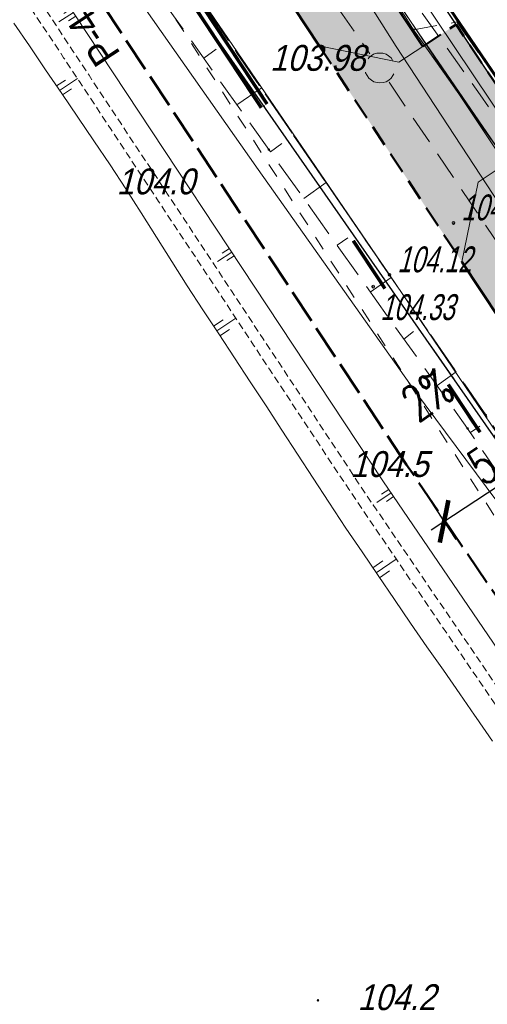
# Model space of a CAD drawing. Extents: x 6530721 to 6531385, y 5978377 to 5979143.
# Tile 71 of 146: x 6530928 to 6530944, y 5978803 to 5978837. Entities that reach past the tile are written whole.
import ezdxf

# ---------------------------------------------------------------- set-up
doc = ezdxf.new("R2010")
doc.units = 0
for name, pattern in [('AB_rokocin 2014-08-13 AC2004$0$0.5_0.5', [1, 0.5, -0.5]), ('AB_rokocin 2014-08-13 AC2004$0$1.0_0.5', [1.5, 1, -0.5]), ('AB_rokocin 2014-08-13 AC2004$0$1.5_0.5', [2, 1.5, -0.5]), ('AB_rokocin 2014-08-13 AC2004$0$823-500', [1.75, 1.25, -0.5]), ('AB_rokocin 2014-08-13 AC2004$0$l217_500', [2, 1.5, -0.5]), ('AB_rokocin 2014-08-13 AC2004$0$l219_500', [0]), ('ACAD_ISO02W100', [15, 12, -3]), ('DASHED2', [0.375, 0.25, -0.125]), ('HIDDEN', [0.375, 0.25, -0.125])]:
    doc.linetypes.add(name, pattern=pattern)
for name, color, linetype, lineweight in [('A-T-OŚ-LBAT-FILL', 7, 'Continuous', 15), ('A-T-OŚ-LR1-CUT', 7, 'Continuous', 15), ('AB-chodnik obrzeża', 30, 'Continuous', 40), ('AB-krawędzie', 7, 'ACAD_ISO02W100', 50), ('AB-krawężnik', 7, 'Continuous', 50), ('AB-krawężnik obniżony', 34, 'DASHED2', 50), ('AB-pobocze', 191, 'Continuous', 20), ('AB-wymiarowa', 7, 'Continuous', 30), ('AB-wyp.zjazd kostka betonowa', 191, 'Continuous', 15), ('AB-wyp.ścieżka', 31, 'Continuous', 15), ('AB-zjazd krawędzie', 130, 'Continuous', 18), ('AB_rokocin 2014-08-13 AC2004$0$217-Granica konturu klasyfikcyjnego', 7, 'Continuous', 18), ('AB_rokocin 2014-08-13 AC2004$0$218-Granica użytku', 7, 'Continuous', 18), ('AB_rokocin 2014-08-13 AC2004$0$219-Linia granicy', 7, 'Continuous', 18), ('AB_rokocin 2014-08-13 AC2004$0$820-Skarpa nieumocniona', 7, 'Continuous', 18), ('AB_rokocin 2014-08-13 AC2004$0$823-Szczyt skarpy nieumocninej', 7, 'Continuous', 18), ('AB_rokocin 2014-08-13 AC2004$0$824-Podnóże skarpy nieumocninej', 7, 'Continuous', 18), ('AB_rokocin 2014-08-13 AC2004$0$jezdnia (powierzchnia)', 7, 'Continuous', 18), ('AB_rokocin 2014-08-13 AC2004$0$krawężnik (linia)', 7, 'Continuous', 18), ('AB_rokocin 2014-08-13 AC2004$0$kółeczka', 1, 'Continuous', 18), ('AB_rokocin 2014-08-13 AC2004$0$ogrodzenie trwałe (linia)', 7, 'Continuous', 18), ('AB_rokocin 2014-08-13 AC2004$0$przewód elektroenergetyczny - projektowany (linia)-SE', 7, 'Continuous', 18), ('AB_rokocin 2014-08-13 AC2004$0$przewód gazowy (linia)-SG', 7, 'Continuous', 18), ('AB_rokocin 2014-08-13 AC2004$0$przewód kanalizacyjny - projektowany (linia)-SK', 7, 'Continuous', 18), ('AB_rokocin 2014-08-13 AC2004$0$przewód telekomunikacyjny (linia)-STPOD', 7, 'Continuous', 18), ('AB_rokocin 2014-08-13 AC2004$0$przewód wodociągowy (linia)-SW', 7, 'Continuous', 18), ('AB_rokocin 2014-08-13 AC2004$0$punkt wysokościowy naturalny', 7, 'Continuous', 18), ('AB_rokocin 2014-08-13 AC2004$0$punkt wysokościowy naturalny-Atr2', 7, 'Continuous', 18), ('AB_rokocin 2014-08-13 AC2004$0$punkt wysokościowy sztuczny', 7, 'Continuous', 18), ('AB_rokocin 2014-08-13 AC2004$0$punkt wysokościowy sztuczny-Atr2', 7, 'Continuous', 18), ('AB_rokocin 2014-08-13 AC2004$0$wysokosci_asfalt', 7, 'Continuous', 18), ('ARDPLAN-2D-LBAT', 7, 'Continuous', 18), ('ARDPLAN-2D-LR1', 7, 'HIDDEN', 18), ('ARDPLAN-2D-LR2', 7, 'HIDDEN', 18), ('asf', 7, 'Continuous', 18), ('płot', 1, 'Continuous', 18)]:
    doc.layers.add(name, color=color, linetype=linetype, lineweight=lineweight)
for name, color, linetype in [('gaOzPoziome', 7, 'Continuous'), ('zzz.gaHSDlugosc', 7, 'Continuous'), ('zzz.gaHSDodTekst', 7, 'Continuous'), ('zzz.gaHSKilometraz', 7, 'Continuous'), ('zzz.gaHSNazwa', 7, 'Continuous'), ('zzz.gaHSOpis', 7, 'Continuous'), ('zzz.gaHSStan', 7, 'Continuous'), ('zzz.gaHSTrasa', 7, 'Continuous')]:
    doc.layers.add(name, color=color, linetype=linetype)
doc.styles.add('2.5mm', font='simplex.shx', dxfattribs={"width": 0.7, "height": 1.25})
doc.styles.add('AB_rokocin 2014-08-13 AC2004$0$Standard', font='txt')
doc.styles.add('GA4-HS-TEXT', font='arial.ttf', dxfattribs={"width": 0.9})
doc.linetypes.add('AB_rokocin 2014-08-13 AC2004$0$902-500', pattern='A,3.75,0,[1,ksztalty.shx,S=0.5,R=0,X=0,Y=0],3.75', length=7.5)
doc.dimstyles.new('BINIO-25', dxfattribs={"dimscale": 0.5, "dimtxt": 1.25, "dimasz": 2.13, "dimexe": 1.5, "dimexo": 2, "dimgap": 0.5, "dimtad": 1, "dimdec": 1, "dimrnd": 0.0005, "dimzin": 4, "dimdsep": 46, "dimtxsty": '2.5mm', "dimblk": 'ARCHTICK', "dimcen": -5, "dimdle": 1.07, "dimclrd": 256, "dimclre": 256, "dimclrt": 256, "dimaunit": 2, "dimazin": 0, "dimtfac": 1, "dimtdec": 1, "dimtmove": 0, "dimatfit": 3, "dimldrblk": 'NONE', "dimfxl": 1.5, "dimtolj": 1, "dimlwd": -1, "dimlwe": -1, "dimarcsym": 0})

# ---------------------------------------------------------------- blocks, each defined once
blk = doc.blocks.new('_ArchTick')
at = {"color": 0, "linetype": 'ByBlock', "const_width": 0.15}
blk.add_lwpolyline([(-0.5, -0.5), (0.5, 0.5)], dxfattribs=at)
blk = doc.blocks.new('*D104')
at = {"layer": 'AB-wymiarowa'}
for p, q in [((6530946.287, 5978823.881), (6530947.444, 5978822.13)), ((6530941.996, 5978819.429), (6530947.477, 5978823.051)), ((6530941.699, 5978820.848), (6530942.856, 5978819.098))]:
    blk.add_line(p, q, dxfattribs=at)
at = {"layer": 'Defpoints', "color": 0}
for p in [(6530945.736, 5978824.715), (6530947.03, 5978822.756), (6530941.147, 5978821.683)]:
    blk.add_point(p, dxfattribs=at)
at = {"layer": 'AB-wymiarowa', "xscale": 1.065, "yscale": 1.065, "zscale": 1.065}
for p, rotation in [((6530947.03, 5978822.756), 33.45900924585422), ((6530942.442, 5978819.724), 213.4590092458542)]:
    blk.add_blockref('_ArchTick', p, dxfattribs=dict(at, rotation=rotation))
at = {"layer": 'AB-wymiarowa', "insert": (6530944.254, 5978821.97), "char_height": 1.25, "attachment_point": 5, "rotation": 33.459, "style": '2.5mm'}
blk.add_mtext('\\A1;5.5', dxfattribs=at)
blk = doc.blocks.new('_None')
blk = doc.blocks.new('Slope Pattern - Lines - Short')
for p, q in [((0, 25), (50, 25)), ((0, 0), (100, 0)), ((0, -25), (50, -25))]:
    blk.add_line(p, q)
blk.add_point((125, 0))
blk = doc.blocks.new('Slope Pattern - Lines')
for p, q in [((0, 25), (50, 25)), ((0, 0), (100, 0)), ((0, -25), (50, -25))]:
    blk.add_line(p, q)
blk = doc.blocks.new('gaHSPos')
at = {"color": 0, "linetype": 'Continuous', "lineweight": 0}
blk.add_point((0, 0), dxfattribs=at)
blk = doc.blocks.new('z.ga4.HSL-desc')
at = {"layer": 'zzz.gaHSDlugosc', "style": 'GA4-HS-TEXT', "width": 0.9}
blk.add_attdef('LENGTH', (6.026, 0.4), '', height=1, dxfattribs=at)
at = {"layer": 'zzz.gaHSDodTekst', "style": 'GA4-HS-TEXT', "width": 0.9, "flags": 1}
blk.add_attdef('ADDTEXT', (0, -2.744), '', height=1, dxfattribs=at)
at = {"layer": 'zzz.gaHSKilometraz', "style": 'GA4-HS-TEXT', "width": 0.9, "flags": 1}
blk.add_attdef('POSITION', (0, -5.695), '', height=1, dxfattribs=at)
at = {"layer": 'zzz.gaHSNazwa', "style": 'GA4-HS-TEXT', "width": 0.9}
blk.add_attdef('NAME', (0, 0.4), '', height=1, dxfattribs=at)
at = {"layer": 'zzz.gaHSStan', "style": 'GA4-HS-TEXT', "width": 0.9}
blk.add_attdef('STATE', (0, -1.356), '', height=1, dxfattribs=at)
at = {"layer": 'zzz.gaHSTrasa', "style": 'GA4-HS-TEXT', "width": 0.9, "flags": 1}
blk.add_attdef('ROUTE', (0, -4.27), '', height=1, dxfattribs=at)
blk = doc.blocks.new('AB_rokocin 2014-08-13 AC2004$0$WSP')
at = {"layer": 'AB_rokocin 2014-08-13 AC2004$0$kółeczka', "color": 0, "linetype": 'Continuous'}
blk.add_circle((0, 0), 0.1, dxfattribs=at)
blk = doc.blocks.new('AB_rokocin 2014-08-13 AC2004$0$PW01')
at = {"linetype": 'Continuous', "lineweight": 13}
h = blk.add_hatch(color=0, dxfattribs=at)
edge = h.paths.add_edge_path()
edge.add_arc((0, 0), 0.045, 0, 360)
blk = doc.blocks.new('AB_rokocin 2014-08-13 AC2004$0$PW02')
at = {"linetype": 'Continuous', "lineweight": 13}
h = blk.add_hatch(color=0, dxfattribs=at)
edge = h.paths.add_edge_path()
edge.add_arc((0, 0), 0.045, 0, 360)
blk = doc.blocks.new('AB_rokocin 2014-08-13 AC2004')
at = {"layer": 'AB_rokocin 2014-08-13 AC2004$0$217-Granica konturu klasyfikcyjnego', "color": 3, "linetype": 'AB_rokocin 2014-08-13 AC2004$0$l217_500', "lineweight": 18, "flags": 128}
for points in [[(6530928.05, 5978859.26), (6530947.91, 5978829.44)], [(6530928.05, 5978859.26), (6530947.91, 5978829.44)], [(6530922.5, 5978853.8), (6530986.03, 5978762.59)], [(6530922.5, 5978853.8), (6530986.03, 5978762.59)]]:
    blk.add_lwpolyline(points, dxfattribs=at)
at = {"layer": 'AB_rokocin 2014-08-13 AC2004$0$218-Granica użytku', "color": 7, "linetype": 'AB_rokocin 2014-08-13 AC2004$0$0.5_0.5', "lineweight": 18, "flags": 128}
blk.add_lwpolyline([(6531001.17, 5978721.69), (6531000.63, 5978732.43), (6530996.15, 5978739.32), (6530984.93, 5978759.47), (6530975.19, 5978775.23), (6530966.02, 5978789.33), (6530947.12, 5978815.35), (6530930.04, 5978841.98), (6530914.21, 5978864.57), (6530909.23, 5978867.86), (6530906.17, 5978863.28), (6530898.76, 5978839.04), (6530885.52, 5978810.89), (6530874.76, 5978788), (6530855.37, 5978751.06), (6530836.1, 5978722.27), (6530827.283, 5978708.346)], dxfattribs=at)
at = {"layer": 'AB_rokocin 2014-08-13 AC2004$0$219-Linia granicy', "color": 92, "linetype": 'AB_rokocin 2014-08-13 AC2004$0$l219_500', "lineweight": 30, "flags": 128}
for points in [[(6530947.91, 5978829.44), (6530928.05, 5978859.26)], [(6530947.91, 5978829.44), (6530928.05, 5978859.26)], [(6530986.03, 5978762.59), (6530922.5, 5978853.8)], [(6530986.03, 5978762.59), (6530922.5, 5978853.8)]]:
    blk.add_lwpolyline(points, dxfattribs=at)
at = {"layer": 'AB_rokocin 2014-08-13 AC2004$0$820-Skarpa nieumocniona', "color": 252, "linetype": 'Continuous', "lineweight": 18}
for p, q in [((6530934.08, 5978835.85), (6530934.51, 5978836.16)), ((6530935.23, 5978834.23), (6530936.07, 5978834.81)), ((6530936.4, 5978832.59), (6530936.79, 5978832.88)), ((6530937.56, 5978830.96), (6530938.34, 5978831.52)), ((6530938.72, 5978829.34), (6530939.09, 5978829.6)), ((6530939.87, 5978827.71), (6530940.6, 5978828.22)), ((6530941.04, 5978826.07), (6530941.38, 5978826.33)), ((6530942.2, 5978824.45), (6530942.86, 5978824.93)), ((6530943.36, 5978822.82), (6530943.69, 5978823.04))]:
    blk.add_line(p, q, dxfattribs=at)
at = {"layer": 'AB_rokocin 2014-08-13 AC2004$0$823-Szczyt skarpy nieumocninej', "color": 252, "linetype": 'AB_rokocin 2014-08-13 AC2004$0$823-500', "lineweight": 18, "flags": 128}
blk.add_lwpolyline([(6530988.33, 5978757.96), (6530983.21, 5978763.51), (6530978.65, 5978770.55), (6530967.23, 5978787.89), (6530956.09, 5978804.01), (6530943.26, 5978822.96), (6530931.12, 5978839.99), (6530922.44, 5978852.55), (6530920.27, 5978857.62)], dxfattribs=at)
at = {"layer": 'AB_rokocin 2014-08-13 AC2004$0$824-Podnóże skarpy nieumocninej', "color": 252, "linetype": 'AB_rokocin 2014-08-13 AC2004$0$823-500', "lineweight": 18, "flags": 128}
blk.add_lwpolyline([(6530920.27, 5978857.62), (6530923.54, 5978853.19), (6530932.03, 5978840.69), (6530943.89, 5978823.43), (6530955.81, 5978806), (6530967.75, 5978788.45), (6530979.36, 5978771.32), (6530984.23, 5978764.08), (6530988.33, 5978757.96)], dxfattribs=at)
at = {"layer": 'AB_rokocin 2014-08-13 AC2004$0$jezdnia (powierzchnia)', "color": 252, "linetype": 'AB_rokocin 2014-08-13 AC2004$0$1.5_0.5', "lineweight": 18, "flags": 128}
blk.add_lwpolyline([(6530945.91, 5978832.8), (6530945.4, 5978831.16), (6530941.38, 5978836.84), (6530942.89, 5978837.11)], close=True, dxfattribs=at)
at = {"layer": 'AB_rokocin 2014-08-13 AC2004$0$krawężnik (linia)', "color": 252, "linetype": 'Continuous', "lineweight": 18, "flags": 128}
blk.add_lwpolyline([(6530968.42, 5978797.31), (6530960.29, 5978809.3), (6530948.44, 5978826.56), (6530945.4, 5978831.16), (6530941.38, 5978836.84), (6530941.09, 5978837.3), (6530939.37, 5978839.8), (6530936.52, 5978843.92), (6530926.51, 5978858.56), (6530923.56, 5978862.99), (6530921.84, 5978865.84), (6530921.21, 5978867.48), (6530921.26, 5978868.97), (6530921.55, 5978869.93), (6530922.88, 5978871.39), (6530924.47, 5978872.25), (6530926.61, 5978872.9)], dxfattribs=at)
at = {"layer": 'AB_rokocin 2014-08-13 AC2004$0$krawężnik (linia)', "color": 252, "linetype": 'AB_rokocin 2014-08-13 AC2004$0$1.5_0.5', "lineweight": 18, "flags": 128}
blk.add_lwpolyline([(6531298.927, 5978448.648), (6531287.37, 5978458.4), (6531270.37, 5978472.52), (6531253.02, 5978487.1), (6531235.13, 5978502.07), (6531218, 5978516.55), (6531200.82, 5978530.83), (6531185.47, 5978543.6), (6531169.49, 5978556.94), (6531153.58, 5978570.32), (6531137.12, 5978583.98), (6531120.57, 5978598.02), (6531104.7, 5978612.02), (6531087.1, 5978628.88), (6531072.14, 5978644.66), (6531057.88, 5978660.99), (6531044.81, 5978677.43), (6531031.41, 5978696.08), (6531019.33, 5978713.34), (6531007.09, 5978730.85), (6530994.02, 5978749.9), (6530984.23, 5978764.08), (6530979.36, 5978771.32), (6530967.75, 5978788.45), (6530955.81, 5978806), (6530943.89, 5978823.43), (6530932.03, 5978840.69), (6530923.54, 5978853.19), (6530919.06, 5978859.93)], dxfattribs=at)
at = {"layer": 'AB_rokocin 2014-08-13 AC2004$0$kółeczka', "color": 7, "linetype": 'ByBlock'}
for p in [(6530942.771, 5978830.115, 104.181), (6530942.771, 5978830.115, 104.181), (6530942.771, 5978830.115, 104.181), (6530940.543, 5978828.306, 104.123), (6530940.543, 5978828.306, 104.123), (6530940.543, 5978828.306, 104.123), (6530939.972, 5978827.899, 104.327), (6530939.972, 5978827.899, 104.327), (6530939.972, 5978827.899, 104.327)]:
    blk.add_point(p, dxfattribs=at)
at = {"layer": 'AB_rokocin 2014-08-13 AC2004$0$kółeczka', "color": 1, "linetype": 'ByBlock'}
for p in [(6530942.771, 5978830.115, 104.181), (6530940.543, 5978828.306, 104.123), (6530939.972, 5978827.899, 104.327)]:
    blk.add_point(p, dxfattribs=at)
at = {"layer": 'AB_rokocin 2014-08-13 AC2004$0$ogrodzenie trwałe (linia)', "color": 252, "linetype": 'AB_rokocin 2014-08-13 AC2004$0$902-500', "lineweight": 35, "flags": 128}
blk.add_lwpolyline([(6530964.45, 5978829.58), (6530947.67, 5978830.22), (6530927.87, 5978859.31), (6530931.25, 5978869.99), (6530948.89, 5978869.56), (6530954.01, 5978869.17), (6530955.16, 5978869.11), (6530966.99, 5978869.23)], dxfattribs=at)
at = {"layer": 'AB_rokocin 2014-08-13 AC2004$0$przewód elektroenergetyczny - projektowany (linia)-SE', "color": 1, "linetype": 'AB_rokocin 2014-08-13 AC2004$0$1.0_0.5', "lineweight": 18, "flags": 128}
blk.add_lwpolyline([(6530826.972, 5978708.68), (6530827.24, 5978709.09), (6530834.58, 5978722.01), (6530844.3, 5978737.61), (6530851.06, 5978748.63), (6530857.75, 5978759.14), (6530864.58, 5978771.22), (6530872.94, 5978786.68), (6530885.26, 5978812.96), (6530898.25, 5978841.23), (6530902.68, 5978856.6), (6530904.26, 5978865.5), (6530895.64, 5978867.12), (6530896.81, 5978878.73), (6530897.37, 5978886.45), (6530914.59, 5978888.09), (6530916.6, 5978883.13), (6530918.66, 5978878.97), (6530922.67, 5978870.07), (6530922.8, 5978868.04), (6530926.81, 5978860.82), (6530928.6, 5978857.83), (6530930.08, 5978855.53), (6530931.41, 5978853.22), (6530934.81, 5978847.74), (6530938.18, 5978842.74), (6530940.61, 5978838.92), (6530943.7, 5978834.57), (6530946.08, 5978831.07), (6530948, 5978828.22), (6530952.41, 5978821.5), (6530956.94, 5978815.04), (6530960.54, 5978809.91), (6530964.29, 5978804.42), (6530967.77, 5978799.56), (6530971.05, 5978794.9), (6530973.84, 5978790.63), (6530976.58, 5978786.57), (6530980.58, 5978780.71), (6530982.7, 5978777.62), (6530985.22, 5978773.81), (6530988.34, 5978769.04), (6530989.92, 5978766.7), (6530990.46, 5978765.93), (6530990.37, 5978765.15), (6530991.83, 5978763.13), (6530996.06, 5978757.13), (6530999.57, 5978752.09), (6531000.82, 5978750.32), (6531001.94, 5978748.65), (6531002.55, 5978747.77), (6531005.3, 5978743.83), (6531008.21, 5978739.6), (6531012.63, 5978733.34), (6531017.03, 5978727.14), (6531023.63, 5978717.51), (6531029.4, 5978709.03), (6531033.24, 5978703.44), (6531036.36, 5978699.89), (6531039.9, 5978695.78), (6531042.87, 5978692.37), (6531049.22, 5978685.3), (6531061.9, 5978670.96), (6531061.63, 5978668.76), (6531063.68, 5978666.4), (6531066.09, 5978666.33), (6531071.01, 5978660.91), (6531074.47, 5978660.91), (6531079.98, 5978654.09), (6531082.92, 5978659.36), (6531086.03, 5978664.59), (6531092.01, 5978675.8), (6531094.55, 5978679.72)], dxfattribs=at)
at = {"layer": 'AB_rokocin 2014-08-13 AC2004$0$przewód gazowy (linia)-SG', "color": 40, "linetype": 'Continuous', "lineweight": 18, "flags": 128}
blk.add_lwpolyline([(6530917.66, 5978879.08), (6530921.71, 5978869.08), (6530932.16, 5978851), (6530933.74, 5978849.77), (6530947.33, 5978829.49), (6530959.25, 5978813.3), (6530969.03, 5978797.78), (6530981.01, 5978779.69), (6530991.51, 5978764.72), (6530995.77, 5978763.22), (6530996.08, 5978762.53)], dxfattribs=at)
at = {"layer": 'AB_rokocin 2014-08-13 AC2004$0$przewód kanalizacyjny - projektowany (linia)-SK', "color": 32, "linetype": 'AB_rokocin 2014-08-13 AC2004$0$1.0_0.5', "lineweight": 18, "flags": 128}
for points in [[(6530914.7, 5978872.05), (6530939.86, 5978836)], [(6530940.53, 5978835.01), (6530968.59, 5978793.43)]]:
    blk.add_lwpolyline(points, dxfattribs=at)
blk.add_lwpolyline([(6530940.52, 5978835.09), (6530940.43, 5978835.03), (6530940.32, 5978835), (6530940.21, 5978834.99), (6530940.11, 5978835), (6530940, 5978835.03), (6530939.91, 5978835.09), (6530939.82, 5978835.16), (6530939.76, 5978835.25), (6530939.71, 5978835.34), (6530939.69, 5978835.45), (6530939.69, 5978835.56), (6530939.71, 5978835.67), (6530939.76, 5978835.77), (6530939.82, 5978835.86), (6530939.9, 5978835.93), (6530939.99, 5978835.99), (6530940.1, 5978836.02), (6530940.21, 5978836.03), (6530940.31, 5978836.02), (6530940.42, 5978835.99), (6530940.51, 5978835.93), (6530940.6, 5978835.86), (6530940.66, 5978835.77), (6530940.71, 5978835.68), (6530940.73, 5978835.57), (6530940.73, 5978835.46), (6530940.71, 5978835.35), (6530940.66, 5978835.25), (6530940.6, 5978835.16)], close=True, dxfattribs=at)
at = {"layer": 'AB_rokocin 2014-08-13 AC2004$0$przewód telekomunikacyjny (linia)-STPOD', "color": 30, "linetype": 'Continuous', "lineweight": 18, "flags": 128}
for points in [[(6530923.16, 5978880.61), (6530923.82, 5978879.37), (6530926.28, 5978877.71), (6530925.93, 5978873.76), (6530925.8, 5978872.42), (6530922.73, 5978870.8), (6530921.33, 5978867.36), (6530924.83, 5978861.42), (6530928.69, 5978855.45), (6530933.25, 5978847.93), (6530936.76, 5978842.69), (6530937.1, 5978842.08), (6530940.77, 5978836.26), (6530946.42, 5978827.64), (6530949.95, 5978822.4), (6530954.02, 5978816.06), (6530959.42, 5978808.41), (6530965.43, 5978799.83)], [(6530895.35, 5978871.1), (6530902.15, 5978870.24), (6530904.52, 5978870.08), (6530911.46, 5978871.26), (6530917.23, 5978862.73), (6530921.18, 5978856.12), (6530926.27, 5978848.67), (6530930.07, 5978842.98), (6530931.17, 5978838.82), (6530935.97, 5978831.97), (6530941.45, 5978824.23), (6530948.49, 5978814.76), (6530955.77, 5978804.1), (6530961.97, 5978795.05)]]:
    blk.add_lwpolyline(points, dxfattribs=at)
at = {"layer": 'AB_rokocin 2014-08-13 AC2004$0$przewód wodociągowy (linia)-SW', "color": 5, "linetype": 'Continuous', "lineweight": 18, "flags": 128}
blk.add_lwpolyline([(6530970.65, 5978794.9), (6530964.66, 5978803.3), (6530958.51, 5978811.95), (6530950.57, 5978823.29), (6530947.39, 5978827.95), (6530933.92, 5978848.21), (6530926.83, 5978859.72), (6530922.66, 5978866.71), (6530922.02, 5978868.47), (6530921.28, 5978869.83)], dxfattribs=at)
at = {"layer": 'AB_rokocin 2014-08-13 AC2004$0$kółeczka', "color": 252, "linetype": 'Continuous', "xscale": 0.5, "yscale": 0.5, "zscale": 0.5}
for p in [(6530942.771, 5978830.115), (6530940.543, 5978828.306), (6530939.972, 5978827.899)]:
    blk.add_blockref('AB_rokocin 2014-08-13 AC2004$0$WSP', p, dxfattribs=at)
at = {"layer": 'AB_rokocin 2014-08-13 AC2004$0$punkt wysokościowy naturalny', "color": 7, "linetype": 'Continuous', "lineweight": 13}
for p in [(6530936.34, 5978832.67), (6530943.26, 5978822.96), (6530938.05, 5978803.05)]:
    blk.add_blockref('AB_rokocin 2014-08-13 AC2004$0$PW01', p, dxfattribs=at)
at = {"layer": 'AB_rokocin 2014-08-13 AC2004$0$punkt wysokościowy sztuczny', "color": 7, "linetype": 'Continuous', "lineweight": 13}
for p, rotation in [((6530941.38, 5978836.84), 0.068), ((6530943.89, 5978823.43), 359.9850000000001)]:
    blk.add_blockref('AB_rokocin 2014-08-13 AC2004$0$PW02', p, dxfattribs=dict(at, rotation=rotation))
at = {"layer": 'AB_rokocin 2014-08-13 AC2004$0$punkt wysokościowy naturalny-Atr2', "color": 252, "linetype": 'ByBlock', "lineweight": 20, "style": 'AB_rokocin 2014-08-13 AC2004$0$Standard', "oblique": 15, "width": 0.9}
for s, p in [('104.0', (6530931.04, 5978831.11)), ('104.5', (6530939.18, 5978821.27)), ('104.2', (6530939.43, 5978802.71))]:
    blk.add_text(s, height=0.9, dxfattribs=at).set_placement(p)
at = {"layer": 'AB_rokocin 2014-08-13 AC2004$0$punkt wysokościowy sztuczny-Atr2', "color": 252, "linetype": 'ByBlock', "lineweight": 20, "style": 'AB_rokocin 2014-08-13 AC2004$0$Standard', "oblique": 15, "width": 0.9}
blk.add_text('103.98', height=0.9, dxfattribs=at).set_placement((6530936.38, 5978835.41))
at = {"layer": 'AB_rokocin 2014-08-13 AC2004$0$wysokosci_asfalt', "color": 252, "linetype": 'ByBlock', "lineweight": 20, "style": 'AB_rokocin 2014-08-13 AC2004$0$Standard', "oblique": 15, "width": 0.7}
for s, p in [('104.18', (6530943.041, 5978830.205)), ('104.12', (6530940.813, 5978828.396)), ('104.33', (6530940.22, 5978826.733))]:
    blk.add_text(s, height=0.9, dxfattribs=at).set_placement(p)

msp = doc.modelspace()

# ---------------------------------------------------------------- hatches: boundary and pattern name
at = {"layer": 'AB-wyp.zjazd kostka betonowa'}
msp.add_hatch(color=256, dxfattribs=at).paths.add_polyline_path([(6530942.859, 5978837.024), (6530940.868, 5978835.709), (6530938.096, 5978836.275), (6530943.059, 5978828.766), (6530943.624, 5978831.537), (6530945.63, 5978832.863)])
at = {"layer": 'AB-wyp.ścieżka'}
h = msp.add_hatch(color=256, dxfattribs=at)
h.paths.add_polyline_path([(6530925.785, 5978871.196, -0.029735), (6530932.469, 5978871.237), (6530935.821, 5978871.058), (6530935.901, 5978872.555), (6530932.549, 5978872.734, 0.033904), (6530924.727, 5978872.621, 0.350869), (6530919.278, 5978867.471), (6530922.854, 5978862.061, -0.414214), (6530922.429, 5978859.982), (6530938.096, 5978836.275), (6530940.868, 5978835.709), (6530941.702, 5978836.26), (6530922.71, 5978864.999, -0.575615)])
h.paths.add_polyline_path([(6530919.278, 5978867.471, 0.182676), (6530920.214, 5978863.334), (6530922.429, 5978859.982, 0.414214), (6530922.854, 5978862.061)])
msp.add_hatch(color=256, dxfattribs=at).paths.add_polyline_path([(6530948.194, 5978826.437), (6530944.459, 5978832.089), (6530943.624, 5978831.537), (6530943.059, 5978828.766), (6530945.703, 5978824.764), (6530965.032, 5978796.413), (6530967.811, 5978795.887), (6530968.637, 5978796.451)])

# ---------------------------------------------------------------- next in the draw order: block references
at = {"layer": 'AB-wymiarowa'}
msp.add_blockref('AB_rokocin 2014-08-13 AC2004', (0, 0), dxfattribs=at)

# ---------------------------------------------------------------- next in the draw order: linework, layer by layer
at = {"layer": 'AB-chodnik obrzeża'}
msp.add_line((6530941.702, 5978836.26), (6530922.71, 5978864.999), dxfattribs=at)
at = {"layer": 'AB-krawędzie', "ltscale": 0.1}
msp.add_lwpolyline([(6531003.048, 5978731.188), (6530991.329, 5978748.077), (6530977.728, 5978768.027), (6530941.136, 5978821.699), (6530928.17, 5978841.32), (6530922.634, 5978849.075)], dxfattribs=at)
at = {"layer": 'AB-krawężnik', "flags": 128}
for points in [[(6530938.096, 5978836.275), (6530926.013, 5978854.559)], [(6530965.032, 5978796.413), (6530945.703, 5978824.764), (6530943.059, 5978828.766)]]:
    msp.add_lwpolyline(points, dxfattribs=at)
at = {"layer": 'AB-krawężnik obniżony', "ltscale": 3, "flags": 128}
for points in [[(6530941.702, 5978836.26), (6530942.859, 5978837.024), (6530945.63, 5978832.863), (6530944.459, 5978832.089)], [(6530938.096, 5978836.275), (6530943.059, 5978828.766)]]:
    msp.add_lwpolyline(points, dxfattribs=at)
at = {"layer": 'AB-pobocze', "ltscale": 3}
msp.add_lwpolyline([(6530981.469, 5978760.765), (6530976.902, 5978767.464), (6530940.306, 5978821.142), (6530927.345, 5978840.754), (6530923.714, 5978845.841, 0.089953), (6530922.178, 5978847.334), (6530910.285, 5978855.332)], format="xyb", dxfattribs=at)
at = {"layer": 'AB-zjazd krawędzie', "ltscale": 3, "flags": 128}
for points in [[(6530938.096, 5978836.275), (6530940.868, 5978835.709), (6530941.702, 5978836.26)], [(6530944.459, 5978832.089), (6530943.624, 5978831.537), (6530943.059, 5978828.766)]]:
    msp.add_lwpolyline(points, dxfattribs=at)
at = {"layer": 'ARDPLAN-2D-LBAT', "flags": 128}
msp.add_lwpolyline([(6530944.129, 5978812.076), (6530943.559, 5978812.898), (6530943.5, 5978812.982), (6530942.988, 5978813.719), (6530942.417, 5978814.54), (6530941.846, 5978815.361), (6530941.276, 5978816.183), (6530940.713, 5978817.009), (6530940.149, 5978817.835), (6530939.584, 5978818.66), (6530939.024, 5978819.488), (6530938.429, 5978820.393), (6530937.883, 5978821.231), (6530937.336, 5978822.068), (6530936.789, 5978822.905), (6530936.242, 5978823.742), (6530935.694, 5978824.578), (6530935.145, 5978825.414), (6530934.596, 5978826.25), (6530934.046, 5978827.085), (6530933.498, 5978827.922), (6530932.965, 5978828.768), (6530932.432, 5978829.615), (6530931.898, 5978830.461), (6530931.364, 5978831.306), (6530930.811, 5978832.139), (6530930.25, 5978832.968), (6530929.689, 5978833.796), (6530929.128, 5978834.623), (6530928.566, 5978835.45), (6530928.003, 5978836.277), (6530927.463, 5978837.07)], dxfattribs=at)
at = {"layer": 'ARDPLAN-2D-LR1', "flags": 128}
msp.add_lwpolyline([(6530974.761, 5978769.273), (6530952.442, 5978802.01), (6530951.878, 5978802.836), (6530951.315, 5978803.662), (6530950.752, 5978804.489), (6530950.189, 5978805.315), (6530949.625, 5978806.141), (6530949.062, 5978806.967), (6530948.499, 5978807.794), (6530947.935, 5978808.62), (6530947.372, 5978809.446), (6530946.809, 5978810.272), (6530946.245, 5978811.099), (6530945.682, 5978811.925), (6530945.119, 5978812.751), (6530944.555, 5978813.577), (6530944.498, 5978813.662), (6530943.992, 5978814.404), (6530943.429, 5978815.23), (6530942.866, 5978816.056), (6530942.302, 5978816.882), (6530941.739, 5978817.708), (6530941.176, 5978818.535), (6530940.612, 5978819.361), (6530940.049, 5978820.187), (6530939.454, 5978821.07), (6530938.903, 5978821.905), (6530938.351, 5978822.739), (6530937.8, 5978823.573), (6530937.249, 5978824.408), (6530936.697, 5978825.242), (6530936.146, 5978826.076), (6530935.595, 5978826.91), (6530935.043, 5978827.745), (6530934.492, 5978828.579), (6530933.941, 5978829.413), (6530933.389, 5978830.248), (6530932.838, 5978831.082), (6530932.287, 5978831.916), (6530931.735, 5978832.75), (6530931.184, 5978833.585), (6530930.633, 5978834.419), (6530930.081, 5978835.253), (6530929.53, 5978836.087), (6530928.979, 5978836.922), (6530923.77, 5978844.804, 0.09903), (6530922.112, 5978846.475), (6530909.866, 5978854.71)], format="xyb", dxfattribs=at)
at = {"layer": 'ARDPLAN-2D-LR2', "flags": 128}
msp.add_lwpolyline([(6530974.43, 5978769.048), (6530952.111, 5978801.784), (6530951.548, 5978802.611), (6530950.985, 5978803.437), (6530950.421, 5978804.263), (6530949.858, 5978805.089), (6530949.295, 5978805.916), (6530948.731, 5978806.742), (6530948.168, 5978807.568), (6530947.605, 5978808.394), (6530947.041, 5978809.221), (6530946.478, 5978810.047), (6530945.915, 5978810.873), (6530945.352, 5978811.699), (6530944.788, 5978812.526), (6530944.225, 5978813.352), (6530944.167, 5978813.437), (6530943.662, 5978814.178), (6530943.098, 5978815.004), (6530942.535, 5978815.831), (6530941.972, 5978816.657), (6530941.408, 5978817.483), (6530940.845, 5978818.309), (6530940.282, 5978819.136), (6530939.718, 5978819.962), (6530939.12, 5978820.85), (6530938.569, 5978821.684), (6530938.018, 5978822.518), (6530937.466, 5978823.353), (6530936.915, 5978824.187), (6530936.364, 5978825.021), (6530935.812, 5978825.856), (6530935.261, 5978826.69), (6530934.71, 5978827.524), (6530934.158, 5978828.358), (6530933.607, 5978829.193), (6530933.056, 5978830.027), (6530932.504, 5978830.861), (6530931.953, 5978831.696), (6530931.402, 5978832.53), (6530930.85, 5978833.364), (6530930.299, 5978834.198), (6530929.748, 5978835.033), (6530929.196, 5978835.867), (6530928.645, 5978836.701), (6530924.955, 5978842.285, 0.297329), (6530918.939, 5978844.891), (6530906.851, 5978842.826)], format="xyb", dxfattribs=at)
at = {"layer": 'asf', "lineweight": 18, "flags": 128}
for points in [[(6530969.092, 5978796.77), (6530961.513, 5978807.977), (6530952.943, 5978820.244), (6530944.911, 5978831.819), (6530936.92, 5978843.495), (6530928.867, 5978855.223), (6530923.572, 5978862.993), (6530921.482, 5978866.489), (6530921.119, 5978867.999), (6530921.272, 5978869.199), (6530921.828, 5978870.433), (6530922.526, 5978871.179), (6530923.732, 5978871.96), (6530925.14, 5978872.521), (6530927.179, 5978872.72), (6530927.173, 5978871.257), (6530925.602, 5978871.125), (6530924.191, 5978870.564), (6530923.442, 5978870.138), (6530922.708, 5978869.139), (6530922.591, 5978868.159), (6530922.891, 5978867.004), (6530924.779, 5978863.857)], [(6530965.463, 5978791.775), (6530956.703, 5978804.68), (6530948.479, 5978816.616), (6530940.543, 5978828.306), (6530932.354, 5978840.3), (6530924.641, 5978851.771), (6530916.623, 5978865.335), (6530916.124, 5978866.306), (6530912.422, 5978871.929), (6530906.817, 5978870.941), (6530904.531, 5978869.019), (6530903.046, 5978866.07), (6530901.338, 5978858.407), (6530897.148, 5978841.721), (6530890.423, 5978826.448)]]:
    msp.add_lwpolyline(points, dxfattribs=at)
at = {"layer": 'gaOzPoziome', "color": 7, "const_width": 0.12, "flags": 128}
for points in [[(6530936.279, 5978834.254), (6530925.253, 5978850.94)], [(6530936.079, 5978834.122), (6530925.052, 5978850.807)], [(6530940.382, 5978827.829), (6530939.279, 5978829.497)], [(6530943.696, 5978822.827), (6530943.42, 5978823.232), (6530942.587, 5978824.492)]]:
    msp.add_lwpolyline(points, dxfattribs=at)
at = {"layer": 'płot', "lineweight": 18, "flags": 128}
msp.add_lwpolyline([(6530929.827, 5978856.272), (6530937.918, 5978844.469), (6530945.94, 5978832.668), (6530953.859, 5978820.973), (6530962.245, 5978808.571), (6530969.91, 5978797.159), (6530972.295, 5978798.946), (6530975.258, 5978794.679), (6530972.691, 5978792.801), (6530977.145, 5978786.318), (6530990.852, 5978766.062), (6531000.881, 5978751.986), (6531008.371, 5978741.391), (6531012.8, 5978734.972), (6531015.902, 5978730.494), (6531033.647, 5978704.66), (6531039.258, 5978698.41), (6531045.264, 5978691.76), (6531051.142, 5978685.041), (6531057.333, 5978678.356), (6531065.683, 5978669.08), (6531071.733, 5978662.18), (6531077.012, 5978662.707)], dxfattribs=at)

# ---------------------------------------------------------------- next in the draw order: block references
at = {"layer": 'A-T-OŚ-LBAT-FILL'}
for p, xscale, yscale, rotation in [((6530929.056, 5978834.728), 0.007444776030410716, 0.007444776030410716, 33.45900921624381), ((6530934.526, 5978826.356), 0.007973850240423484, 0.007973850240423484, 33.45900923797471), ((6530940.077, 5978817.939), 0.008430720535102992, 0.008430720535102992, 34.28484967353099)]:
    msp.add_blockref('Slope Pattern - Lines', p, dxfattribs=dict(at, xscale=xscale, yscale=yscale, rotation=rotation))
at = {"layer": 'A-T-OŚ-LR1-CUT'}
for p, xscale, yscale, rotation in [((6530929.534, 5978837.441), 0.005999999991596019, 0.005999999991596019, 213.4590092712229), ((6530935.048, 5978829.098), 0.005999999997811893, 0.005999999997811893, 213.4590092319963), ((6530940.598, 5978820.715), 0.005999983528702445, 0.005999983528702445, 214.2848495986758)]:
    msp.add_blockref('Slope Pattern - Lines - Short', p, dxfattribs=dict(at, xscale=xscale, yscale=yscale, rotation=rotation))
at = {"layer": 'gaOzPoziome', "color": 7, "lineweight": 0}
msp.add_blockref('gaHSPos', (6530936.179, 5978834.188), dxfattribs=at)
msp.add_blockref('gaHSPos', (6530936.179, 5978834.188), dxfattribs=at)
at = {"layer": 'zzz.gaHSOpis', "rotation": 123.4590092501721}
msp.add_blockref('z.ga4.HSL-desc', (6530931.534, 5978836.229), dxfattribs=at).add_auto_attribs({'NAME': 'P-4 L=20'})

# ---------------------------------------------------------------- next in the draw order: texts
at = {"layer": 'AB-wymiarowa', "insert": (6530940.821, 5978824.171), "char_height": 1.25, "attachment_point": 1, "rotation": 34.5193, "style": '2.5mm'}
msp.add_mtext_dynamic_manual_height_columns('2%', width=4.23232, gutter_width=6.25, heights=[0], dxfattribs=at)

# ---------------------------------------------------------------- next in the draw order: dimensions: what is measured, and where the dimension line sits
at = {"layer": 'AB-wymiarowa'}
dim = msp.add_aligned_dim(p1=(6530941.147, 5978821.683), p2=(6530945.736, 5978824.715), distance=-2.348, dimstyle='BINIO-25', dxfattribs=at)
dim.commit()
dim.dimension.update_dxf_attribs({"geometry": '*D104', "text_midpoint": (6530944.254, 5978821.97)})

doc.saveas('drawing.dxf')
